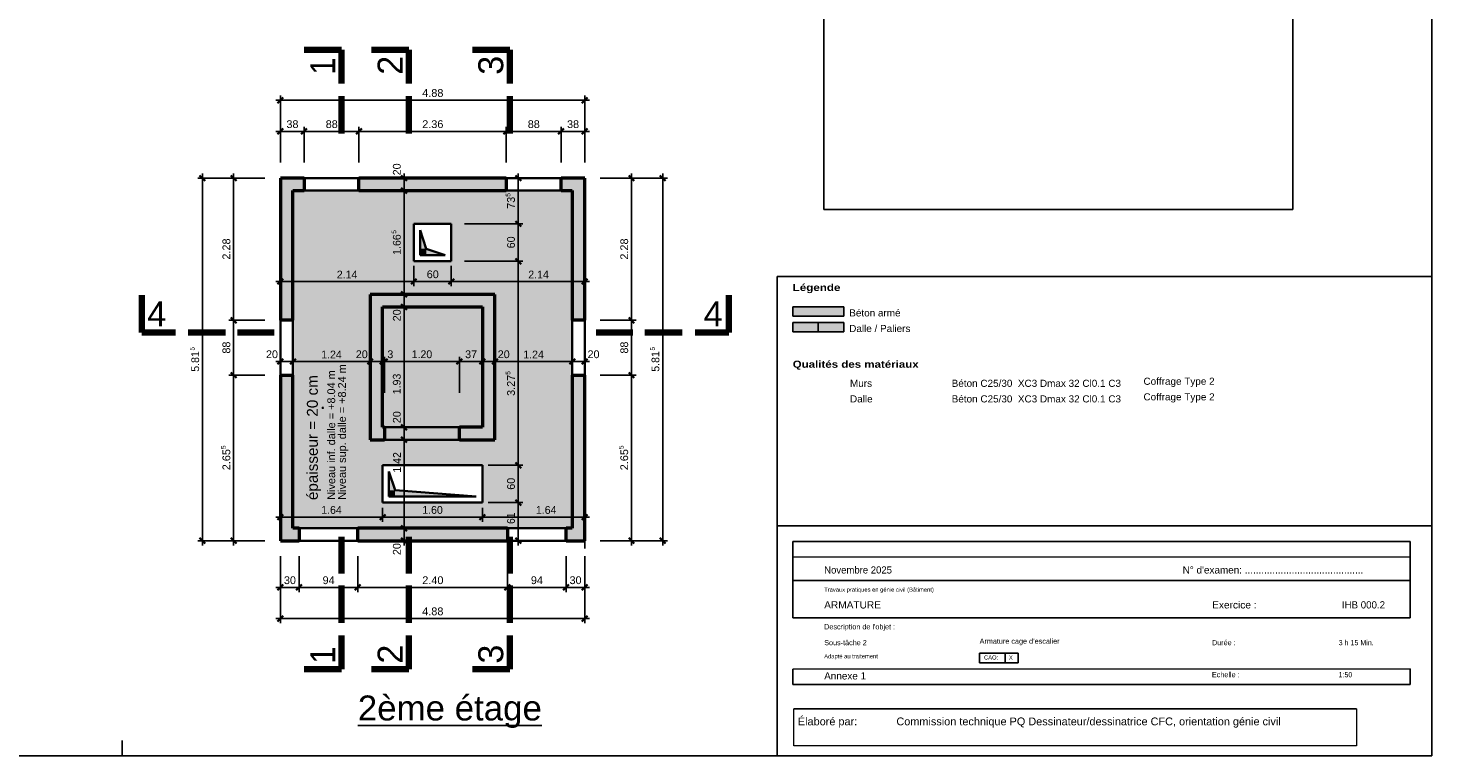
# Model space of a CAD drawing. Header units: centimetres. Extents: x 0 to 47000, y -23350 to 0.
# Tile 5 of 7: x 24489 to 47000, y -23350 to -11675. Entities that reach past the tile are written whole.
import ezdxf

# ---------------------------------------------------------------- set-up
doc = ezdxf.new("R2010")
doc.units = ezdxf.units.CM
doc.header["$LTSCALE"] = 100
doc.header["$XCLIPFRAME"] = 2
doc.linetypes.add('AUSGEZOGEN', pattern=[0])
for name, color, linetype, lineweight in [('Béton en vue', 117, 'AUSGEZOGEN', 35), ('Cotations coupes', 7, 'AUSGEZOGEN', 25), ('Cotations dalle', 7, 'AUSGEZOGEN', 25), ('Dalle', 117, 'AUSGEZOGEN', 35), ('Embrasure de fenêtre - Béton', 117, 'AUSGEZOGEN', 50), ('Mur en béton armé', 117, 'AUSGEZOGEN', 50), ('Niveaux', 7, 'AUSGEZOGEN', 25), ('Ouverture de fenêtre - Béton', 117, 'AUSGEZOGEN', 35), ('Sommier', 117, 'AUSGEZOGEN', 35), ('Standard', 7, 'AUSGEZOGEN', 13), ('SURFACE_HACHUREE_1', 7, 'AUSGEZOGEN', 25), ('Symboles réservations', 117, 'AUSGEZOGEN', 35), ('Texte dalle', 7, 'AUSGEZOGEN', 25)]:
    doc.layers.add(name, color=color, linetype=linetype, lineweight=lineweight)
doc.layers.add('XR$1$_65365', color=7, linetype='Continuous')
doc.styles.add('ARIAL', font='arial.ttf')
picture_1 = doc.add_image_def('image1.bmp', size_in_pixel=(1106, 1159))

msp = doc.modelspace()

# ---------------------------------------------------------------- hatches: boundary and pattern name
at = {"layer": 'Mur en béton armé', "linetype": 'AUSGEZOGEN', "lineweight": 50, "transparency": 33554687}
h = msp.add_hatch(color=91, dxfattribs=at)
h.paths.add_polyline_path([(29795, -14282), (32155, -14282), (32155, -14082), (29795, -14082)])
h.paths.add_polyline_path([(33035, -14082), (33035, -14282), (33215, -14282), (33215, -14082)])
h.paths.add_polyline_path([(28535, -14282), (28915, -14282), (28915, -14082), (28535, -14082)])
h = msp.add_hatch(color=91, dxfattribs=at)
h.paths.add_polyline_path([(33415, -16362), (33415, -14082), (33215, -14082), (33215, -16362)])
h.paths.add_polyline_path([(33415, -17242), (33215, -17242), (33215, -18237), (33415, -18237)])
h = msp.add_hatch(color=91, dxfattribs=at)
h.paths.add_polyline_path([(28535, -14282), (28535, -16362), (28735, -16362), (28735, -14282)])
h.paths.add_polyline_path([(28735, -18171), (28735, -17242), (28535, -17242), (28535, -18171)])
for points in [[(29975, -16147), (31975, -16147), (31975, -15947), (29975, -15947)], [(30175, -18077), (30175, -16147), (29975, -16147), (29975, -18077)], [(31775, -16147), (31775, -18077), (31975, -18077), (31975, -16147)], [(28535, -18171), (28535, -19897), (28735, -19897), (28735, -18171)], [(33415, -19697), (33415, -18237), (33215, -18237), (33215, -19697)]]:
    msp.add_hatch(color=91, dxfattribs=at).paths.add_polyline_path(points)
h = msp.add_hatch(color=91, dxfattribs=at)
h.paths.add_polyline_path([(31975, -18077), (31405, -18077), (31405, -18277), (31975, -18277)])
h.paths.add_polyline_path([(29975, -18077), (29975, -18277), (30205, -18277), (30205, -18077)])
h = msp.add_hatch(color=91, dxfattribs=at)
h.paths.add_polyline_path([(29775, -19897), (32175, -19897), (32175, -19697), (29775, -19697)])
h.paths.add_polyline_path([(33115, -19897), (33415, -19897), (33415, -19697), (33115, -19697)])
h.paths.add_polyline_path([(28735, -19897), (28835, -19897), (28835, -19697), (28735, -19697)])
at = {"layer": 'Niveaux', "linetype": 'AUSGEZOGEN', "lineweight": 25, "transparency": 33554687}
h = msp.add_hatch(color=51, dxfattribs=at)
h.paths.add_polyline_path([(28735, -19697), (33215, -19697), (33215, -14282), (28735, -14282)])
h.paths.add_polyline_path([(30175, -18687), (31775, -18687), (31775, -19287), (30175, -19287)], flags=16)
h.paths.add_polyline_path([(30675, -14815), (31275, -14815), (31275, -15415), (30675, -15415)], flags=16)
h.paths.add_polyline_path([(31975, -15947), (31975, -18277), (29975, -18277), (29975, -15947)], flags=16)
at = {"layer": 'Niveaux', "linetype": 'AUSGEZOGEN', "lineweight": 25, "true_color": 0xfffff0, "transparency": 33554687}
msp.add_hatch(color=7, dxfattribs=at).paths.add_polyline_path([(30175, -18077), (31775, -18077), (31775, -16147), (30175, -16147)])
at = {"layer": 'Niveaux', "linetype": 'AUSGEZOGEN', "lineweight": 25, "transparency": 33554687}
msp.add_hatch(color=51, dxfattribs=at).paths.add_polyline_path([(30205, -18277), (31405, -18277), (31405, -18077), (30205, -18077)])
at = {"layer": 'SURFACE_HACHUREE_1', "linetype": 'AUSGEZOGEN', "lineweight": 25, "transparency": 33554687}
for color, points in [(91, [(36750, -16298), (37569, -16298), (37569, -16148), (36750, -16148)]), (51, [(37159, -16548), (37569, -16548), (37569, -16398), (37159, -16398)])]:
    msp.add_hatch(color=color, dxfattribs=at).paths.add_polyline_path(points)
at = {"layer": 'SURFACE_HACHUREE_1', "linetype": 'AUSGEZOGEN', "lineweight": 25, "true_color": 0xffff70, "transparency": 33554687}
msp.add_hatch(color=51, dxfattribs=at).paths.add_polyline_path([(36750, -16548), (37159, -16548), (37159, -16398), (36750, -16398)])
at = {"layer": 'Symboles réservations', "linetype": 'AUSGEZOGEN', "lineweight": 35, "transparency": 33554687}
for points in [[(30775, -14915), (30775, -15215), (30875, -15215)], [(30875, -15215), (30775, -15215), (30775, -15315), (30875, -15315)], [(30875, -15215), (30875, -15315), (31175, -15315)], [(30275, -18787), (30275, -19087), (30375, -19087)], [(30375, -19087), (30275, -19087), (30275, -19187), (30375, -19187)], [(30375, -19087), (30375, -19187), (31675, -19187)]]:
    msp.add_hatch(color=7, dxfattribs=at).paths.add_polyline_path(points)

# ---------------------------------------------------------------- linework, layer by layer
at = {"layer": 'Béton en vue', "color": 7, "linetype": 'AUSGEZOGEN', "lineweight": 35, "transparency": 33554687}
for p, q in [((30675, -14815), (31275, -14815)), ((30675, -15415), (30675, -14815)), ((31275, -14815), (31275, -15415)), ((31275, -15415), (30675, -15415)), ((30175, -19287), (30175, -18687)), ((30175, -18687), (31775, -18687)), ((31775, -18687), (31775, -19287)), ((31775, -19287), (30175, -19287))]:
    msp.add_line(p, q, dxfattribs=at)
at = {"layer": 'Cotations dalle', "color": 7, "linetype": 'AUSGEZOGEN', "lineweight": 35, "transparency": 33554687}
for p, q in [((28490, -12877), (28580, -12787)), ((33370, -12877), (33460, -12787)), ((28490, -13377), (28580, -13287)), ((28870, -13377), (28960, -13287)), ((29750, -13377), (29840, -13287)), ((32110, -13377), (32200, -13287)), ((32990, -13377), (33080, -13287)), ((33370, -13377), (33460, -13287)), ((27330, -14127), (27240, -14037)), ((27830, -14127), (27740, -14037)), ((30563, -14127), (30473, -14037)), ((32394, -14127), (32304, -14037)), ((34210, -14127), (34120, -14037)), ((34710, -14127), (34620, -14037)), ((30563, -14327), (30473, -14237)), ((32394, -14860), (32304, -14770)), ((32394, -15460), (32304, -15370)), ((28490, -15785), (28580, -15695)), ((30630, -15785), (30720, -15695)), ((31230, -15785), (31320, -15695)), ((33370, -15785), (33460, -15695)), ((30563, -15992), (30473, -15902)), ((30563, -16192), (30473, -16102)), ((27830, -16407), (27740, -16317)), ((34210, -16407), (34120, -16317)), ((28490, -17068), (28580, -16978)), ((28690, -17068), (28780, -16978)), ((29930, -17068), (30020, -16978)), ((30130, -17068), (30220, -16978)), ((30160, -17068), (30250, -16978)), ((31360, -17068), (31450, -16978)), ((31730, -17068), (31820, -16978)), ((31930, -17068), (32020, -16978)), ((33170, -17068), (33260, -16978)), ((33370, -17068), (33460, -16978)), ((27830, -17287), (27740, -17197)), ((34210, -17287), (34120, -17197)), ((30563, -18122), (30473, -18032)), ((30563, -18322), (30473, -18232)), ((32394, -18732), (32304, -18642)), ((32394, -19332), (32304, -19242)), ((28490, -19565), (28580, -19475)), ((30130, -19565), (30220, -19475)), ((31730, -19565), (31820, -19475)), ((33370, -19565), (33460, -19475)), ((30563, -19742), (30473, -19652)), ((27330, -19942), (27240, -19852)), ((27830, -19942), (27740, -19852)), ((30563, -19942), (30473, -19852)), ((32394, -19942), (32304, -19852)), ((34210, -19942), (34120, -19852)), ((34710, -19942), (34620, -19852)), ((28490, -20692), (28580, -20602)), ((28790, -20692), (28880, -20602)), ((29730, -20692), (29820, -20602)), ((32130, -20692), (32220, -20602)), ((33070, -20692), (33160, -20602)), ((33370, -20692), (33460, -20602)), ((28490, -21192), (28580, -21102)), ((33370, -21192), (33460, -21102))]:
    msp.add_line(p, q, dxfattribs=at)
at = {"layer": 'Cotations dalle', "color": 7, "linetype": 'AUSGEZOGEN', "lineweight": 25, "transparency": 33554687}
for p, q in [((28535, -12832), (28535, -12757)), ((33415, -12832), (33415, -12757)), ((28535, -12832), (28460, -12832)), ((28535, -12832), (28535, -12907)), ((28535, -12832), (28535, -13332)), ((28535, -12832), (33415, -12832)), ((33415, -12832), (33415, -12907)), ((33415, -12832), (33415, -13332)), ((33415, -12832), (33490, -12832)), ((28535, -13332), (28535, -13257)), ((28915, -13332), (28915, -13257)), ((29795, -13332), (29795, -13257)), ((32155, -13332), (32155, -13257)), ((33035, -13332), (33035, -13257)), ((33415, -13332), (33415, -13257)), ((28535, -13332), (28460, -13332)), ((28535, -13332), (28535, -13407)), ((28535, -13332), (28535, -13832)), ((28535, -13332), (28915, -13332)), ((28915, -13332), (28915, -13407)), ((28915, -13332), (28915, -13832)), ((28915, -13332), (29795, -13332)), ((29795, -13332), (29795, -13407)), ((29795, -13332), (29795, -13832)), ((29795, -13332), (32155, -13332)), ((32155, -13332), (32155, -13407)), ((32155, -13332), (32155, -13832)), ((32155, -13332), (33035, -13332)), ((33035, -13332), (33035, -13407)), ((33035, -13332), (33035, -13832)), ((33035, -13332), (33415, -13332)), ((33415, -13332), (33415, -13407)), ((33415, -13332), (33415, -13832)), ((33415, -13332), (33490, -13332)), ((27285, -14082), (27210, -14082)), ((27285, -14082), (27285, -14007)), ((27285, -14082), (27360, -14082)), ((27285, -14082), (27785, -14082)), ((27785, -14082), (27710, -14082)), ((27785, -14082), (27785, -14007)), ((27785, -14082), (27860, -14082)), ((27785, -14082), (28285, -14082)), ((27785, -16362), (27785, -14082)), ((30518, -14082), (30443, -14082)), ((30518, -14082), (30518, -14007)), ((30518, -14082), (30593, -14082)), ((30518, -14082), (31018, -14082)), ((30518, -14282), (30518, -14082)), ((32349, -14082), (32274, -14082)), ((32349, -14082), (32349, -14007)), ((32349, -14082), (32424, -14082)), ((32349, -14815), (32349, -14082)), ((34165, -14082), (33665, -14082)), ((34165, -14082), (34090, -14082)), ((34165, -14082), (34165, -14007)), ((34165, -14082), (34240, -14082)), ((34165, -16362), (34165, -14082)), ((34665, -14082), (34165, -14082)), ((34665, -14082), (34590, -14082)), ((34665, -14082), (34665, -14007)), ((34665, -14082), (34740, -14082)), ((30518, -14282), (30443, -14282)), ((30518, -14282), (30593, -14282)), ((30518, -14282), (31018, -14282)), ((30518, -15947), (30518, -14282)), ((32349, -14815), (32274, -14815)), ((32349, -14815), (32424, -14815)), ((32349, -15415), (32349, -14815)), ((32349, -15415), (32274, -15415)), ((32349, -15415), (32424, -15415)), ((32349, -18687), (32349, -15415)), ((28535, -15740), (28460, -15740)), ((28535, -15740), (28535, -15665)), ((28535, -15740), (28535, -15815)), ((28535, -15740), (30675, -15740)), ((30675, -15740), (30675, -15665)), ((30675, -15740), (30675, -15815)), ((30675, -15740), (31275, -15740)), ((31275, -15740), (31275, -15665)), ((31275, -15740), (31275, -15815)), ((31275, -15740), (33415, -15740)), ((33415, -15740), (33415, -15665)), ((33415, -15740), (33415, -15815)), ((33415, -15740), (33490, -15740)), ((30518, -15947), (30443, -15947)), ((30518, -15947), (30593, -15947)), ((30518, -15947), (31018, -15947)), ((30518, -16147), (30518, -15947)), ((30518, -16147), (30443, -16147)), ((30518, -16147), (30593, -16147)), ((30518, -16147), (31018, -16147)), ((30518, -18077), (30518, -16147)), ((27785, -16362), (27710, -16362)), ((27785, -16362), (27860, -16362)), ((27785, -16362), (28285, -16362)), ((27785, -17242), (27785, -16362)), ((34165, -16362), (34090, -16362)), ((34165, -16362), (34240, -16362)), ((34165, -17242), (34165, -16362)), ((28535, -17023), (28460, -17023)), ((28535, -17023), (28535, -16948)), ((28535, -17023), (28535, -17098)), ((28535, -17023), (28535, -17523)), ((28535, -17023), (28735, -17023)), ((28735, -17023), (28735, -16948)), ((28735, -17023), (28735, -17098)), ((28735, -17023), (28735, -17523)), ((28735, -17023), (29975, -17023)), ((29975, -17023), (29975, -16948)), ((29975, -17023), (29975, -17098)), ((29975, -17023), (29975, -17523)), ((29975, -17023), (30175, -17023)), ((30175, -17023), (30175, -16948)), ((30175, -17023), (30175, -17098)), ((30175, -17023), (30175, -17523)), ((30175, -17023), (30205, -17023)), ((30205, -17023), (30205, -16948)), ((30205, -17023), (30205, -17098)), ((30205, -17023), (30205, -17523)), ((30205, -17023), (31405, -17023)), ((31405, -17023), (31405, -16948)), ((31405, -17023), (31405, -17098)), ((31405, -17023), (31405, -17523)), ((31405, -17023), (31775, -17023)), ((31775, -17023), (31775, -16948)), ((31775, -17023), (31775, -17098)), ((31775, -17023), (31775, -17523)), ((31775, -17023), (31975, -17023)), ((31975, -17023), (31975, -16948)), ((31975, -17023), (31975, -17098)), ((31975, -17023), (31975, -17523)), ((31975, -17023), (33215, -17023)), ((33215, -17023), (33215, -16948)), ((33215, -17023), (33215, -17098)), ((33215, -17023), (33215, -17523)), ((33215, -17023), (33415, -17023)), ((33415, -17023), (33415, -16948)), ((33415, -17023), (33415, -17098)), ((33415, -17023), (33415, -17523)), ((33415, -17023), (33490, -17023)), ((27785, -17242), (27710, -17242)), ((27785, -17242), (27860, -17242)), ((27785, -17242), (28285, -17242)), ((34165, -17242), (34090, -17242)), ((34165, -17242), (34240, -17242)), ((30518, -18077), (30443, -18077)), ((30518, -18077), (30593, -18077)), ((30518, -18077), (31018, -18077)), ((30518, -18277), (30518, -18077)), ((30518, -18277), (30443, -18277)), ((30518, -18277), (30593, -18277)), ((30518, -18277), (31018, -18277)), ((30518, -19697), (30518, -18277)), ((32349, -18687), (32274, -18687)), ((32349, -18687), (32424, -18687)), ((32349, -19287), (32349, -18687)), ((28535, -19520), (28535, -19020)), ((32349, -19287), (32274, -19287)), ((32349, -19287), (32424, -19287)), ((28535, -19520), (28460, -19520)), ((28535, -19520), (28535, -19445)), ((28535, -19520), (28535, -19595)), ((28535, -19520), (30175, -19520)), ((30175, -19520), (30175, -19445)), ((30175, -19520), (30175, -19595)), ((30175, -19520), (31775, -19520)), ((31775, -19520), (31775, -19445)), ((31775, -19520), (31775, -19595)), ((31775, -19520), (33415, -19520)), ((33415, -19520), (33415, -19445)), ((33415, -19520), (33415, -19595)), ((33415, -19520), (33415, -20020)), ((33415, -19520), (33490, -19520)), ((30518, -19697), (30443, -19697)), ((30518, -19697), (30593, -19697)), ((30518, -19897), (30518, -19697)), ((27285, -19897), (27210, -19897)), ((27285, -19897), (27360, -19897)), ((27285, -19897), (27785, -19897)), ((27285, -19897), (27285, -19972)), ((27785, -19897), (27710, -19897)), ((27785, -19897), (27860, -19897)), ((27785, -19897), (28285, -19897)), ((27785, -19897), (27785, -19972)), ((30518, -19897), (30443, -19897)), ((30518, -19897), (30593, -19897)), ((30518, -19897), (30518, -19972)), ((32349, -19897), (32274, -19897)), ((32349, -19897), (32424, -19897)), ((32349, -19897), (32349, -19972)), ((34165, -19897), (33665, -19897)), ((34165, -19897), (34090, -19897)), ((34165, -19897), (34240, -19897)), ((34165, -19897), (34165, -19972)), ((34665, -19897), (34165, -19897)), ((34665, -19897), (34590, -19897)), ((34665, -19897), (34740, -19897)), ((34665, -19897), (34665, -19972)), ((28535, -20647), (28535, -20147)), ((33415, -20647), (33415, -20147)), ((28535, -20647), (28460, -20647)), ((28535, -20647), (28535, -20572)), ((28535, -21147), (28535, -20647)), ((28535, -20647), (28535, -20722)), ((28535, -20647), (28835, -20647)), ((28835, -20647), (28835, -20572)), ((28835, -20647), (28835, -20722)), ((28835, -20647), (29775, -20647)), ((29775, -20647), (29775, -20572)), ((29775, -20647), (29775, -20722)), ((29775, -20647), (32175, -20647)), ((32175, -20647), (32175, -20572)), ((32175, -20647), (32175, -20722)), ((32175, -20647), (33115, -20647)), ((33115, -20647), (33115, -20572)), ((33115, -20647), (33115, -20722)), ((33115, -20647), (33415, -20647)), ((33415, -20647), (33415, -20572)), ((33415, -21147), (33415, -20647)), ((33415, -20647), (33415, -20722)), ((33415, -20647), (33490, -20647)), ((28535, -21147), (28460, -21147)), ((28535, -21147), (28535, -21072)), ((28535, -21147), (28535, -21222)), ((28535, -21147), (33415, -21147)), ((33415, -21147), (33415, -21072)), ((33415, -21147), (33415, -21222)), ((33415, -21147), (33490, -21147))]:
    msp.add_line(p, q, dxfattribs=at)
for points in [[(27285, -19897), (27285, -17196), (27285, -17196), (27285, -14082)], [(34665, -19897), (34665, -17126), (34665, -17126), (34665, -14082)], [(32349, -14815), (32310, -14815), (32310, -14815), (31489, -14815)], [(30675, -15740), (30675, -15709), (30675, -15709), (30675, -15709), (30675, -15709), (30675, -15490)], [(31275, -15740), (31275, -15709), (31275, -15709), (31275, -15490)], [(32349, -15415), (32318, -15415), (32318, -15415), (32311, -15415), (32311, -15415), (31489, -15415)], [(34165, -16362), (34132, -16362), (34132, -16362), (33665, -16362)], [(27785, -19897), (27785, -18767), (27785, -18767), (27785, -17242)], [(34165, -17242), (34133, -17242), (34133, -17242), (34130, -17242), (34130, -17242), (33665, -17242)], [(34165, -19897), (34165, -18699), (34165, -18699), (34165, -17242)], [(32349, -18687), (32318, -18687), (32318, -18687), (32316, -18687), (32316, -18687), (32314, -18687), (32314, -18687), (31869, -18687)], [(32349, -19287), (32318, -19287), (32318, -19287), (32318, -19287), (32318, -19287), (32317, -19287), (32317, -19287), (32316, -19287), (32316, -19287), (31869, -19287)], [(32349, -19897), (32349, -19618), (32349, -19618), (32349, -19287)], [(30175, -19520), (30175, -19489), (30175, -19489), (30175, -19489), (30175, -19489), (30175, -19370)], [(31775, -19520), (31775, -19489), (31775, -19489), (31775, -19370)], [(30518, -19697), (30830, -19697), (30830, -19697), (31018, -19697)], [(30518, -19897), (30677, -19897), (30677, -19897), (31018, -19897)], [(28835, -20647), (28835, -20616), (28835, -20616), (28835, -20616), (28835, -20616), (28835, -20616), (28835, -20616), (28835, -20616), (28835, -20616), (28835, -20332), (28835, -20332), (28835, -20147)], [(29775, -20647), (29775, -20616), (29775, -20616), (29775, -20616), (29775, -20616), (29775, -20616), (29775, -20616), (29775, -20147)], [(32175, -20647), (32175, -20616), (32175, -20616), (32175, -20616), (32175, -20616), (32175, -20147)], [(33115, -20647), (33115, -20616), (33115, -20616), (33115, -20147)]]:
    msp.add_lwpolyline(points, dxfattribs=at)
for radius in [10, 10, 8, 8]:
    msp.add_circle((29216, -17766), radius, dxfattribs=at)
at = {"layer": 'Dalle', "color": 7, "linetype": 'AUSGEZOGEN', "lineweight": 35, "transparency": 33554687}
for p, q in [((33415, -14082), (28535, -14082)), ((28535, -14082), (28535, -19897)), ((33415, -19897), (33415, -14082)), ((30675, -15415), (30675, -14815)), ((30675, -14815), (31275, -14815)), ((31275, -14815), (31275, -15415)), ((31275, -15415), (30675, -15415)), ((30175, -18077), (30175, -16147)), ((30175, -16147), (31775, -16147)), ((31775, -16147), (31775, -18077)), ((31775, -18077), (30175, -18077)), ((30175, -19287), (30175, -18687)), ((30175, -18687), (31775, -18687)), ((31775, -18687), (31775, -19287)), ((31775, -19287), (30175, -19287)), ((28535, -19897), (33415, -19897))]:
    msp.add_line(p, q, dxfattribs=at)
at = {"layer": 'Embrasure de fenêtre - Béton', "color": 7, "linetype": 'AUSGEZOGEN', "lineweight": 50, "transparency": 33554687}
for p, q in [((28915, -14082), (28915, -14282)), ((29795, -14282), (29795, -14082)), ((32155, -14082), (32155, -14282)), ((33035, -14282), (33035, -14082)), ((28735, -16362), (28535, -16362)), ((33415, -16362), (33215, -16362)), ((28535, -17242), (28735, -17242)), ((33215, -17242), (33415, -17242))]:
    msp.add_line(p, q, dxfattribs=at)
at = {"layer": 'Mur en béton armé', "color": 7, "linetype": 'AUSGEZOGEN', "lineweight": 50, "transparency": 33554687}
for p, q in [((28915, -14082), (28535, -14082)), ((28535, -14082), (28535, -14282)), ((32155, -14082), (29795, -14082)), ((33215, -14082), (33035, -14082)), ((33415, -14082), (33215, -14082)), ((33415, -16362), (33415, -14082)), ((28535, -14282), (28535, -16362)), ((28735, -16362), (28735, -14282)), ((28735, -14282), (28915, -14282)), ((29795, -14282), (32155, -14282)), ((33035, -14282), (33215, -14282)), ((33215, -14282), (33215, -16362)), ((31975, -15947), (29975, -15947)), ((29975, -15947), (29975, -16147)), ((31975, -16147), (31975, -15947)), ((29975, -16147), (29975, -18077)), ((30175, -16147), (31775, -16147)), ((30175, -18077), (30175, -16147)), ((31775, -16147), (31775, -18077)), ((31975, -18077), (31975, -16147)), ((28535, -17242), (28535, -18171)), ((28735, -18171), (28735, -17242)), ((33215, -17242), (33215, -18237)), ((33415, -18237), (33415, -17242)), ((28535, -18171), (28535, -19897)), ((28735, -19697), (28735, -18171)), ((29975, -18077), (29975, -18277)), ((30205, -18077), (30175, -18077)), ((30205, -18077), (30205, -18277)), ((31405, -18277), (31405, -18077)), ((31775, -18077), (31405, -18077)), ((31975, -18277), (31975, -18077)), ((29975, -18277), (30205, -18277)), ((31405, -18277), (31975, -18277)), ((33215, -18237), (33215, -19697)), ((33415, -19697), (33415, -18237)), ((28835, -19697), (28735, -19697)), ((28835, -19697), (28835, -19897)), ((29775, -19897), (29775, -19697)), ((32175, -19697), (29775, -19697)), ((32175, -19697), (32175, -19897)), ((33115, -19897), (33115, -19697)), ((33215, -19697), (33115, -19697)), ((33415, -19897), (33415, -19697)), ((28535, -19897), (28735, -19897)), ((28735, -19897), (28835, -19897)), ((29775, -19897), (32175, -19897)), ((33115, -19897), (33415, -19897))]:
    msp.add_line(p, q, dxfattribs=at)
at = {"layer": 'Ouverture de fenêtre - Béton', "color": 7, "linetype": 'AUSGEZOGEN', "lineweight": 35, "transparency": 33554687}
for p, q in [((29795, -14082), (28915, -14082)), ((33035, -14082), (32155, -14082)), ((28915, -14282), (29795, -14282)), ((32155, -14282), (33035, -14282)), ((28535, -16362), (28535, -17242)), ((28735, -17242), (28735, -16362)), ((33215, -16362), (33215, -17242)), ((33415, -17242), (33415, -16362))]:
    msp.add_line(p, q, dxfattribs=at)
at = {"layer": 'Sommier', "color": 7, "linetype": 'AUSGEZOGEN', "lineweight": 35, "transparency": 33554687}
for p, q in [((31405, -18077), (30205, -18077)), ((30205, -18277), (31405, -18277)), ((29775, -19697), (28835, -19697)), ((33115, -19697), (32175, -19697)), ((28835, -19897), (29775, -19897)), ((32175, -19897), (33115, -19897))]:
    msp.add_line(p, q, dxfattribs=at)
at = {"layer": 'Standard', "color": 7, "linetype": 'AUSGEZOGEN', "lineweight": -3, "transparency": 33554687}
for p, q in [((36500, -19658), (36500, -15658)), ((36500, -15658), (47000, -15658)), ((47000, -15658), (47000, -23350)), ((36750, -16298), (36750, -16148)), ((36750, -16148), (37569, -16148)), ((37569, -16148), (37569, -16298)), ((37569, -16298), (36750, -16298)), ((37569, -16398), (36750, -16398)), ((36750, -16398), (36750, -16548)), ((37159, -16398), (37159, -16548)), ((37569, -16548), (37569, -16398)), ((36750, -16548), (37569, -16548)), ((47000, -23350), (36500, -23350))]:
    msp.add_line(p, q, dxfattribs=at)
at = {"layer": 'Standard', "color": 7, "linetype": 'AUSGEZOGEN', "lineweight": 25, "transparency": 33554687}
for p, q in [((36500, -15658), (46750, -15658)), ((36500, -15658), (36500, -19658)), ((36500, -15658), (46750, -15658)), ((46750, -15658), (47000, -15658)), ((46750, -15658), (47000, -15658)), ((36500, -23350), (36500, -19658)), ((36500, -19658), (47000, -19658)), ((46650, -19908), (36750, -19908)), ((36750, -19908), (36750, -21134)), ((46650, -21133), (46650, -19908)), ((46650, -20158), (36750, -20159)), ((46650, -20533), (36750, -20534)), ((46650, -21133), (36750, -21134)), ((39747, -21699), (39747, -21858)), ((40158, -21699), (39747, -21699)), ((40158, -21699), (40366, -21699)), ((40366, -21699), (40366, -21858)), ((46650, -21954), (36750, -21956)), ((36750, -21956), (36750, -22206)), ((40158, -21858), (39747, -21858)), ((46650, -22204), (46650, -21954)), ((46650, -22204), (36750, -22206)), ((26000, -23350), (26000, -23100))]:
    msp.add_line(p, q, dxfattribs=at)
at = {"layer": 'Standard', "color": 7, "linetype": 'AUSGEZOGEN', "lineweight": 13, "transparency": 33554687}
msp.add_line((36500, -23350), (36500, -23100), dxfattribs=at)
at = {"layer": 'Standard', "color": 7, "linetype": 'AUSGEZOGEN', "lineweight": 25, "transparency": 33554687}
msp.add_lwpolyline([(47000, -23350), (0, -23350), (0, 0), (47000, 0), (47000, -23350)], close=True, dxfattribs=at)
msp.add_lwpolyline([(40158, -21699), (40158, -21858), (40366, -21858)], dxfattribs=at)
at = {"layer": 'Symboles réservations', "color": 7, "linetype": 'AUSGEZOGEN', "lineweight": 35, "transparency": 33554687}
for p, q in [((30675, -14815), (30675, -15415)), ((31275, -14815), (30675, -14815)), ((31275, -15415), (31275, -14815)), ((30775, -14915), (30875, -15215)), ((30775, -15315), (30775, -14915)), ((30875, -15215), (31175, -15315)), ((30675, -15415), (31275, -15415)), ((31175, -15315), (30775, -15315)), ((30175, -18687), (30175, -19287)), ((31775, -18687), (30175, -18687)), ((30275, -18787), (30375, -19087)), ((30275, -19187), (30275, -18787)), ((31775, -19287), (31775, -18687)), ((30375, -19087), (31675, -19187)), ((30175, -19287), (31775, -19287)), ((31675, -19187), (30275, -19187))]:
    msp.add_line(p, q, dxfattribs=at)
at = {"layer": 'Texte dalle', "color": 7, "linetype": 'AUSGEZOGEN', "lineweight": 100, "transparency": 33554687}
for p, q in [((29514, -12022), (28914, -12022)), ((29514, -12562), (29514, -12022)), ((30594, -12022), (29994, -12022)), ((30594, -12562), (30594, -12022)), ((32214, -12022), (31614, -12022)), ((32214, -12562), (32214, -12022)), ((29514, -13366), (29514, -12766)), ((30594, -13366), (30594, -12766)), ((32214, -13366), (32214, -12766)), ((26312, -16560), (26312, -15960)), ((35724, -16560), (35724, -15960)), ((26851, -16560), (26312, -16560)), ((27655, -16560), (27055, -16560)), ((28435, -16560), (27847, -16560)), ((33601, -16560), (34188, -16560)), ((34380, -16560), (34980, -16560)), ((35184, -16560), (35724, -16560)), ((29514, -19834), (29514, -20422)), ((30594, -19834), (30594, -20422)), ((32214, -19834), (32214, -20422)), ((29514, -20614), (29514, -21214)), ((30594, -20614), (30594, -21214)), ((32214, -20614), (32214, -21214)), ((29514, -21418), (29514, -21957)), ((30594, -21418), (30594, -21957)), ((32214, -21418), (32214, -21957)), ((29514, -21957), (28914, -21957)), ((30594, -21957), (29994, -21957)), ((32214, -21957), (31614, -21957))]:
    msp.add_line(p, q, dxfattribs=at)
at = {"layer": 'XR$1$_65365', "color": 7, "linetype": 'AUSGEZOGEN', "lineweight": 18, "transparency": 33554687}
for p, q in [((45790, -22592), (36768, -22592)), ((36768, -22592), (45790, -22592)), ((36768, -23190), (36768, -22592)), ((45790, -22592), (45790, -23190)), ((45790, -23190), (36768, -23190))]:
    msp.add_line(p, q, dxfattribs=at)

# ---------------------------------------------------------------- texts
at = {"layer": 'Cotations dalle', "color": 7, "linetype": 'AUSGEZOGEN', "lineweight": 25, "transparency": 33554687, "char_height": 125, "attachment_point": 7, "style": 'ARIAL'}
for s, insert, width in [('\\W1.00;4.88', (30809, -12780), 401.96), ('\\W0.99;38', (28632, -13280), 256.12), ('\\W0.99;88', (29262, -13280), 256.13), ('\\W1.00;2.36', (30809, -13280), 401.95), ('\\W0.99;88', (32502, -13280), 256.13), ('\\W0.99;38', (33132, -13280), 256.12), ('\\W0.97;2.14', (29440, -15690), 400.25), ('\\W0.99;60', (30882, -15688), 256.12), ('\\W0.97;2.14', (32510, -15690), 400.24), ('\\W0.99;20', (28304, -16971), 256.13), ('\\W0.97;1.24', (29190, -16973), 400.25), ('\\W0.99;20', (29744, -16971), 256.13), ('\\W0.98;3', (30250, -16971), 158.45), ('\\W0.97;1.20', (30640, -16971), 400.24), ('\\W0.99;37', (31497, -16971), 256.12), ('\\W0.99;20', (32020, -16971), 256.12), ('\\W0.97;1.24', (32430, -16973), 400.25), ('\\W0.99;20', (33460, -16971), 256.13), ('\\W0.97;1.64', (29190, -19468), 400.25), ('\\W0.97;1.60', (30810, -19468), 400.25), ('\\W0.97;1.64', (32632, -19468), 400.24), ('\\W0.99;30', (28592, -20595), 256.12), ('\\W0.99;94', (29212, -20595), 256.13), ('\\W1.00;2.40', (30810, -20595), 401.96), ('\\W0.99;94', (32552, -20595), 256.13), ('\\W0.99;30', (33172, -20595), 256.12), ('\\W1.00;4.88', (30809, -21095), 401.96)]:
    msp.add_mtext(s, dxfattribs=dict(at, insert=insert, width=width))
at = {"layer": 'Cotations dalle', "color": 7, "linetype": 'AUSGEZOGEN', "lineweight": 25, "transparency": 33554687, "attachment_point": 7, "rotation": 90, "style": 'ARIAL'}
for s, insert, char_height, width in [('\\W0.99;20', (30466, -14037), 125, 256.12), ('\\W0.98;5', (32224, -14379), 75, 95.07), ('\\W0.99;73', (32297, -14573), 125, 256.12), ('\\W1.00;2.28', (27733, -15389), 125, 401.96), ('\\W0.98;5', (30393, -14972), 75, 95.07), ('\\W0.97;1.66', (30466, -15312), 125, 400.24), ('\\W0.99;60', (32297, -15208), 125, 256.12), ('\\W1.00;2.28', (34113, -15389), 125, 401.96), ('\\W0.99;20', (30466, -16378), 125, 256.13), ('\\W0.98;5', (27160, -16847), 75, 95.07), ('\\W0.97;5.81', (27233, -17187), 125, 400.25), ('\\W0.99;88', (27733, -16896), 125, 256.12), ('\\W0.99;88', (34113, -16896), 125, 256.12), ('\\W0.98;5', (34540, -16847), 75, 95.07), ('\\W0.97;5.81', (34613, -17187), 125, 400.25), ('Niveau sup. dalle = +8.24 m', (29623, -19241), 125, 2421.32), ('épaisseur = 20 cm', (29188, -19246), 175, 1990.38), ('Niveau inf. dalle = +8.04 m', (29415, -19241), 125, 2803.54), ('\\W0.97;1.93', (30465, -17548), 125, 400.25), ('\\W0.98;5', (32224, -17235), 75, 95.07), ('\\W1.00;3.27', (32297, -17575), 125, 401.95), ('\\W0.99;20', (30466, -18012), 125, 256.12), ('\\W0.98;5', (27660, -18427), 75, 95.07), ('\\W1.00;2.65', (27733, -18767), 125, 401.95), ('\\W0.98;5', (34040, -18427), 75, 95.07), ('\\W1.00;2.65', (34113, -18767), 125, 401.95), ('\\W0.97;1.42', (30468, -18806), 125, 400.24), ('\\W0.99;60', (32297, -19080), 125, 256.13), ('\\W0.94;61', (32297, -19629), 125, 253.23), ('\\W0.99;20', (30466, -20128), 125, 256.13)]:
    msp.add_mtext(s, dxfattribs=dict(at, insert=insert, char_height=char_height, width=width))
at = {"layer": 'Standard', "color": 7, "transparency": 33554687, "style": 'ARIAL'}
for s, height, p in [('Béton armé', 113.9, (37657, -16300)), ('Dalle / Paliers', 113.87, (37656, -16550))]:
    msp.add_text(s, height=height, dxfattribs=at).set_placement(p)
at = {"layer": 'Standard', "color": 7, "linetype": 'AUSGEZOGEN', "lineweight": -3, "transparency": 33554687, "attachment_point": 7, "style": 'ARIAL'}
for s, insert, char_height, width in [('{\\fArial|b1|i0|c162|p34;\\W1.17;Légende}', (36750, -15927), 113.87, 1593.73), ('{\\fArial|b1|i0|c162|p34;\\W1.16;Qualité\\fArial|b1|i0|c0|p34;s\\fArial|b1|i0|c162|p34; des matériaux}', (36750, -17156), 113.87, 2398.78), ('Murs', (37669, -17431), 113.9, 560.69), ('Béton C25/30  XC3 Dmax 32 Cl0.1 C3', (39300, -17431), 113.87, 2770.97), ('Coffrage Type 2', (42375, -17431), 113.87, 1133.39), ('Dalle', (37669, -17681), 113.9, 507.74), ('Béton C25/30  XC3 Dmax 32 Cl0.1 C3', (39300, -17681), 113.87, 2770.97), ('Coffrage Type 2', (42375, -17681), 113.87, 1133.39)]:
    msp.add_mtext(s, dxfattribs=dict(at, insert=insert, char_height=char_height, width=width))
at = {"layer": 'Standard', "color": 7, "linetype": 'AUSGEZOGEN', "lineweight": 25, "transparency": 33554687, "attachment_point": 7, "style": 'ARIAL'}
for s, insert, char_height, width in [('{\\W0.96;Novembre 2025}', (37255, -20425), 113.87, 1081.61), ("N° d'examen: ...........................................", (43003, -20425), 113.87, 3423.72), ('Travaux pratiques en génie civil (Bâtiment)', (37255, -20735), 66.41, 1755.64), ('ARMATURE', (37255, -20986), 116.2, 1131.74), ('Exercice :', (43476, -20986), 116.2, 707.81), ('{\\W0.96; IHB 000.2}', (45512, -20986), 116.21, 807.22), ("Description de l'objet :", (37255, -21344), 83.01, 1271.54), ('Sous-tâche 2', (37255, -21575), 83.01, 1183.39), ('Armature cage d’escalier', (39747, -21575), 83.01, 1343.54), ('Durée : ', (43473, -21575), 83, 763.61), ('{\\W0.98;3 h 15 Min.}', (45505, -21575), 83.01, 608.38), ('Adapté au traitement', (37255, -21804), 66.41, 1095.33), ('CAO:', (39818, -21804), 66.4, 254.79), ('\\W0.98;X', (40217, -21804), 66.4, 93.68), ('{\\W0.98;Annexe 1}', (37255, -22125), 116.21, 726.74), ('Echelle :', (43472, -22089), 83, 724.72), ('\\W0.94;1:50', (45503, -22089), 83.01, 257.82), ('\\A1;\\pxqc;{\\L2ème étage}', (29032, -22901), 400, 4440.64)]:
    msp.add_mtext(s, dxfattribs=dict(at, insert=insert, char_height=char_height, width=width))
at = {"layer": 'Texte dalle', "color": 7, "linetype": 'AUSGEZOGEN', "lineweight": 100, "transparency": 33554687, "char_height": 400, "attachment_point": 7, "rotation": 90, "style": 'ARIAL'}
for s, insert, width in [('\\W0.98;2', (30494, -12424), 507.05), ('\\W0.89;1', (29414, -12424), 489.63), ('\\W0.98;3', (32114, -12424), 507.05), ('\\W0.98;2', (30494, -21869), 507.05), ('\\W0.98;3', (32114, -21869), 507.05), ('\\W0.89;1', (29414, -21869), 489.63)]:
    msp.add_mtext(s, dxfattribs=dict(at, insert=insert, width=width))
at = {"layer": 'Texte dalle', "color": 7, "linetype": 'AUSGEZOGEN', "lineweight": 100, "transparency": 33554687, "char_height": 400, "width": 507.05, "attachment_point": 7, "style": 'ARIAL'}
for insert in [(26400, -16460), (35322, -16460)]:
    msp.add_mtext('\\W0.98;4', dxfattribs=dict(at, insert=insert))
at = {"layer": 'XR$1$_65365', "color": 7, "linetype": 'AUSGEZOGEN', "lineweight": -3, "transparency": 33554687, "char_height": 125, "attachment_point": 7, "style": 'ARIAL'}
for s, insert, width in [('Commission technique PQ Dessinateur/dessinatrice CFC, orientation génie civil', (38413, -22896), 6152.09), ('Élaboré par:', (36833, -22896), 1018.95)]:
    msp.add_mtext(s, dxfattribs=dict(at, insert=insert, width=width))

# ---------------------------------------------------------------- pictures from other files: only their frames are drawn
at = {"layer": 'Cotations coupes', "transparency": 33554687}
image = msp.add_image(picture_1, insert=(37249, -14585), size_in_units=(7523, 7884), dxfattribs=at)
image.set_boundary_path([(1105.5, 1158.5), (1105.5, -0.5), (-0.5, -0.5), (-0.5, 1158.5), (1105.5, 1158.5)])

doc.saveas('drawing.dxf')
